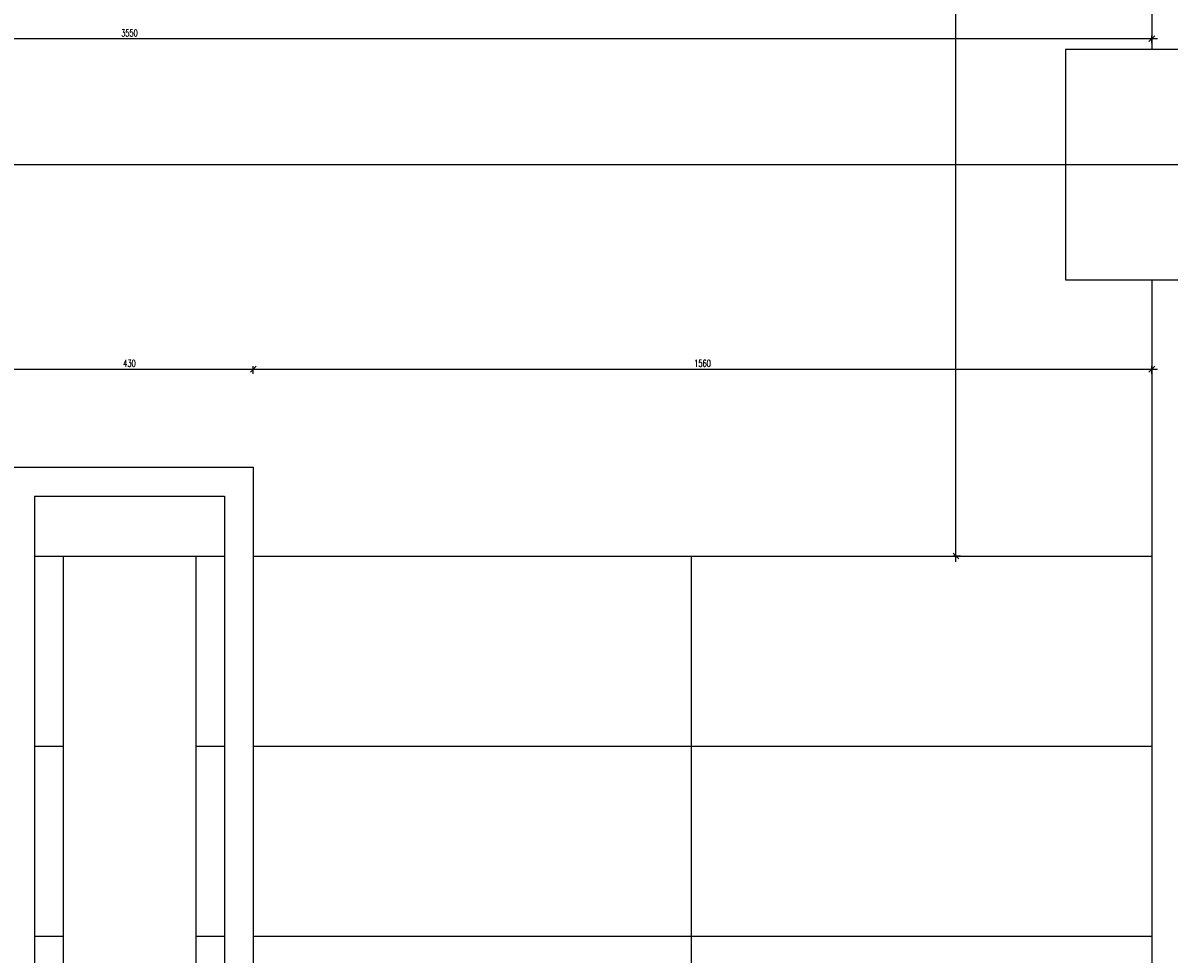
# Model space of a CAD drawing. Header units: centimetres. Extents: x -228435 to 46820, y -89367 to 152985.
# Tile 26 of 256: x -61150 to -59160, y 9629 to 11246. Entities that reach past the tile are written whole.
import ezdxf

# ---------------------------------------------------------------- set-up
doc = ezdxf.new("R2010")
doc.units = ezdxf.units.CM
doc.header["$LTSCALE"] = 50
doc.header["$PDMODE"] = 35
doc.header["$PDSIZE"] = 0.1
doc.linetypes.add('Osie rzutów$0$DASHDOT2', pattern=[12.7, 6.35, -3.175, 0, -3.175])
doc.layers.get('0').update_dxf_attribs({"color": 8})
doc.layers.get('DEFPOINTS').update_dxf_attribs({"color": 8})
for name, color, linetype in [('Kondygnacja  -0_5$0$ARCH_INFO_SCHODY_IST', 8, 'Continuous'), ('Kondygnacja  -0_5$0$ARCH_MUROWANE_IST', 8, 'Continuous'), ('Kondygnacja  -0_5$0$ARCH_SCHODY_IST', 8, 'Continuous'), ('Kondygnacja  -0_5$0$ARCH_ŻELBET_IST', 8, 'Continuous'), ('Osie rzutów$0$ARCH_INFO_OSIE_IST', 8, 'Osie rzutów$0$DASHDOT2'), ('Osie rzutów$0$ARCH_INFO_OSIE_OPISY_IST', 8, 'Continuous')]:
    doc.layers.add(name, color=color, linetype=linetype)
doc.layers.add('Kondygnacja  -0_5$0$ARCH_INFO_WYMIARY', color=8, linetype='Continuous', lineweight=9)
doc.styles.add('Kondygnacja  -0_5$0$Romans', font='Romans.shx', dxfattribs={"width": 0.7})
doc.dimstyles.new('Kondygnacja  -0_5$0$Wymiary 1-100', dxfattribs={"dimtxt": 12, "dimasz": 10, "dimexe": 5, "dimexo": 0, "dimgap": 4, "dimtad": 1, "dimrnd": 0.5, "dimzin": 12, "dimdsep": 46, "dimtxsty": 'Kondygnacja  -0_5$0$Romans', "dimblk": 'Kondygnacja  -0_5$0$_Oblique', "dimcen": 10, "dimdle": 10, "dimclrt": 55, "dimazin": 0, "dimtfac": 1, "dimtmove": 1, "dimatfit": 3, "dimfxl": 8, "dimfxlon": 1, "dimtolj": 1, "dimtzin": 0, "dimarcsym": 0})

# ---------------------------------------------------------------- blocks, each defined once
blk = doc.blocks.new('Osie rzutów')
at = {"layer": 'Osie rzutów$0$ARCH_INFO_OSIE_IST', "ltscale": 10}
blk.add_line((4436.04, 5600), (15156.54, 5600), dxfattribs=at)
blk = doc.blocks.new('Kondygnacja  -0_5$0$_Oblique')
at = {"color": 0, "linetype": 'ByBlock', "lineweight": -2}
blk.add_line((-0.5, -0.5), (0.5, 0.5), dxfattribs=at)
blk = doc.blocks.new('*D141')
at = {"layer": 'DEFPOINTS', "color": 0}
for p in [(-60750, 10644.8), (-60750, 10474.3), (-61180, 10320)]:
    blk.add_point(p, dxfattribs=at)
at = {"layer": 'Kondygnacja  -0_5$0$ARCH_INFO_WYMIARY', "color": 0, "lineweight": -2}
for p, q in [((-61180, 10636.8), (-61180, 10649.8)), ((-60750, 10636.8), (-60750, 10649.8)), ((-61190, 10644.8), (-60740, 10644.8))]:
    blk.add_line(p, q, dxfattribs=at)
at = {"layer": 'Kondygnacja  -0_5$0$ARCH_INFO_WYMIARY', "color": 0, "lineweight": -2, "xscale": 10, "yscale": 10, "zscale": 10, "rotation": 180}
blk.add_blockref('Kondygnacja  -0_5$0$_Oblique', (-61180, 10644.8), dxfattribs=at)
at = {"layer": 'Kondygnacja  -0_5$0$ARCH_INFO_WYMIARY', "color": 0, "lineweight": -2, "xscale": 10, "yscale": 10, "zscale": 10}
blk.add_blockref('Kondygnacja  -0_5$0$_Oblique', (-60750, 10644.8), dxfattribs=at)
at = {"layer": 'Kondygnacja  -0_5$0$ARCH_INFO_WYMIARY', "color": 55, "insert": (-60965, 10654.8), "char_height": 12, "attachment_point": 5, "style": 'Kondygnacja  -0_5$0$Romans'}
blk.add_mtext('\\A1;430', dxfattribs=at)
blk = doc.blocks.new('*D142')
at = {"layer": 'DEFPOINTS', "color": 0}
for p in [(-59190, 10644.8), (-60750, 10474.3), (-59190, 10384.5)]:
    blk.add_point(p, dxfattribs=at)
at = {"layer": 'Kondygnacja  -0_5$0$ARCH_INFO_WYMIARY', "color": 0, "lineweight": -2}
for p, q in [((-60750, 10636.8), (-60750, 10649.8)), ((-59190, 10636.8), (-59190, 10649.8)), ((-60760, 10644.8), (-59180, 10644.8))]:
    blk.add_line(p, q, dxfattribs=at)
at = {"layer": 'Kondygnacja  -0_5$0$ARCH_INFO_WYMIARY', "color": 0, "lineweight": -2, "xscale": 10, "yscale": 10, "zscale": 10, "rotation": 180}
blk.add_blockref('Kondygnacja  -0_5$0$_Oblique', (-60750, 10644.8), dxfattribs=at)
at = {"layer": 'Kondygnacja  -0_5$0$ARCH_INFO_WYMIARY', "color": 0, "lineweight": -2, "xscale": 10, "yscale": 10, "zscale": 10}
blk.add_blockref('Kondygnacja  -0_5$0$_Oblique', (-59190, 10644.8), dxfattribs=at)
at = {"layer": 'Kondygnacja  -0_5$0$ARCH_INFO_WYMIARY', "color": 55, "insert": (-59970, 10654.8), "char_height": 12, "attachment_point": 5, "style": 'Kondygnacja  -0_5$0$Romans'}
blk.add_mtext('\\A1;1560', dxfattribs=at)
blk = doc.blocks.new('*D143')
at = {"layer": 'DEFPOINTS', "color": 0}
for p in [(-62740, 11218.8), (-62740, 11200), (-59190, 11200)]:
    blk.add_point(p, dxfattribs=at)
at = {"layer": 'Kondygnacja  -0_5$0$ARCH_INFO_WYMIARY', "color": 0, "lineweight": -2}
for p, q in [((-62740, 11210.8), (-62740, 11223.8)), ((-59190, 11210.8), (-59190, 11223.8)), ((-59180, 11218.8), (-62750, 11218.8))]:
    blk.add_line(p, q, dxfattribs=at)
at = {"layer": 'Kondygnacja  -0_5$0$ARCH_INFO_WYMIARY', "color": 0, "lineweight": -2, "xscale": 10, "yscale": 10, "zscale": 10, "rotation": 180}
blk.add_blockref('Kondygnacja  -0_5$0$_Oblique', (-62740, 11218.8), dxfattribs=at)
at = {"layer": 'Kondygnacja  -0_5$0$ARCH_INFO_WYMIARY', "color": 0, "lineweight": -2, "xscale": 10, "yscale": 10, "zscale": 10}
blk.add_blockref('Kondygnacja  -0_5$0$_Oblique', (-59190, 11218.8), dxfattribs=at)
at = {"layer": 'Kondygnacja  -0_5$0$ARCH_INFO_WYMIARY', "color": 55, "insert": (-60965, 11228.8), "char_height": 12, "attachment_point": 5, "style": 'Kondygnacja  -0_5$0$Romans'}
blk.add_mtext('\\A1;3550', dxfattribs=at)
blk = doc.blocks.new('*D145')
at = {"layer": 'DEFPOINTS', "color": 0}
for p in [(-59530.1, 14080), (-59190, 14080), (-59190, 10320)]:
    blk.add_point(p, dxfattribs=at)
at = {"layer": 'Kondygnacja  -0_5$0$ARCH_INFO_WYMIARY', "color": 0, "lineweight": -2}
for p, q in [((-59530.1, 10310), (-59530.1, 14090)), ((-59522.1, 14080), (-59535.1, 14080)), ((-59522.1, 10320), (-59535.1, 10320))]:
    blk.add_line(p, q, dxfattribs=at)
at = {"layer": 'Kondygnacja  -0_5$0$ARCH_INFO_WYMIARY', "color": 0, "lineweight": -2, "xscale": 10, "yscale": 10, "zscale": 10}
for p, rotation in [((-59530.1, 14080), 90), ((-59530.1, 10320), 270)]:
    blk.add_blockref('Kondygnacja  -0_5$0$_Oblique', p, dxfattribs=dict(at, rotation=rotation))
at = {"layer": 'Kondygnacja  -0_5$0$ARCH_INFO_WYMIARY', "color": 55, "insert": (-59540.1, 12200), "char_height": 12, "attachment_point": 5, "rotation": 90, "style": 'Kondygnacja  -0_5$0$Romans'}
blk.add_mtext('\\A1;3760', dxfattribs=at)

msp = doc.modelspace()

# ---------------------------------------------------------------- linework, layer by layer
at = {"layer": 'Kondygnacja  -0_5$0$ARCH_INFO_SCHODY_IST'}
msp.add_line((-59990, 10320), (-59990, 7020), dxfattribs=at)
at = {"layer": 'Kondygnacja  -0_5$0$ARCH_MUROWANE_IST', "ltscale": 4}
for p, q in [((-59190, 14080), (-59190, 11200)), ((-59190, 10800), (-59190, 5200))]:
    msp.add_line(p, q, dxfattribs=at)
at = {"layer": 'Kondygnacja  -0_5$0$ARCH_SCHODY_IST'}
for p, q in [((-61180, 10474.257), (-60750, 10474.257)), ((-60750, 10474.257), (-60750, 6920)), ((-61130, 10424.257), (-61130, 6970)), ((-61130, 10424.257), (-60800, 10424.257)), ((-60800, 10424.257), (-60800, 6970)), ((-61130, 10320), (-60800, 10320)), ((-61080, 10320), (-61080, 7020)), ((-60850, 10320), (-60850, 7020)), ((-60750, 10320), (-59190, 10320)), ((-61130, 9990), (-61080, 9990)), ((-60850, 9990), (-60800, 9990)), ((-60750, 9990), (-59190, 9990)), ((-61130, 9660), (-61080, 9660)), ((-60850, 9660), (-60800, 9660)), ((-60750, 9660), (-59190, 9660))]:
    msp.add_line(p, q, dxfattribs=at)
at = {"layer": 'Kondygnacja  -0_5$0$ARCH_ŻELBET_IST', "ltscale": 4}
msp.add_lwpolyline([(-59340, 10800), (-58940, 10800), (-58940, 11200), (-59340, 11200)], close=True, dxfattribs=at)
msp.add_lwpolyline([(-59340, 10800), (-58940, 10800), (-58940, 11200), (-59340, 11200)], close=True, dxfattribs=at)
msp.add_lwpolyline([(-59340, 10800), (-58940, 10800), (-58940, 11200), (-59340, 11200)], close=True, dxfattribs=at)

# ---------------------------------------------------------------- block references
at = {"layer": 'Osie rzutów$0$ARCH_INFO_OSIE_OPISY_IST', "xscale": 10, "yscale": 10, "zscale": 10}
msp.add_blockref('Osie rzutów', (-121140, -45000), dxfattribs=at)

# ---------------------------------------------------------------- dimensions: what is measured, and where the dimension line sits
at = {"layer": 'Kondygnacja  -0_5$0$ARCH_INFO_WYMIARY'}
dim = msp.add_linear_dim(base=(-59530.057, 14080), p1=(-59190, 10320), p2=(-59190, 14080), angle=90, dimstyle='Kondygnacja  -0_5$0$Wymiary 1-100', dxfattribs=at)
dim.commit()
dim.dimension.update_dxf_attribs({"geometry": '*D145', "text_midpoint": (-59540.057, 12200)})
for base, p1, p2, picture, middle in [((-62740, 11218.843), (-59190, 11200), (-62740, 11200), '*D143', (-60965, 11228.843)), ((-60750, 10644.768), (-61180, 10320), (-60750, 10474.257), '*D141', (-60965, 10654.768)), ((-59190, 10644.768), (-60750, 10474.257), (-59190, 10384.513), '*D142', (-59970, 10654.768))]:
    dim = msp.add_linear_dim(base=base, p1=p1, p2=p2, dimstyle='Kondygnacja  -0_5$0$Wymiary 1-100', dxfattribs=at)
    dim.commit()
    dim.dimension.update_dxf_attribs({"geometry": picture, "text_midpoint": middle})

doc.saveas('drawing.dxf')
